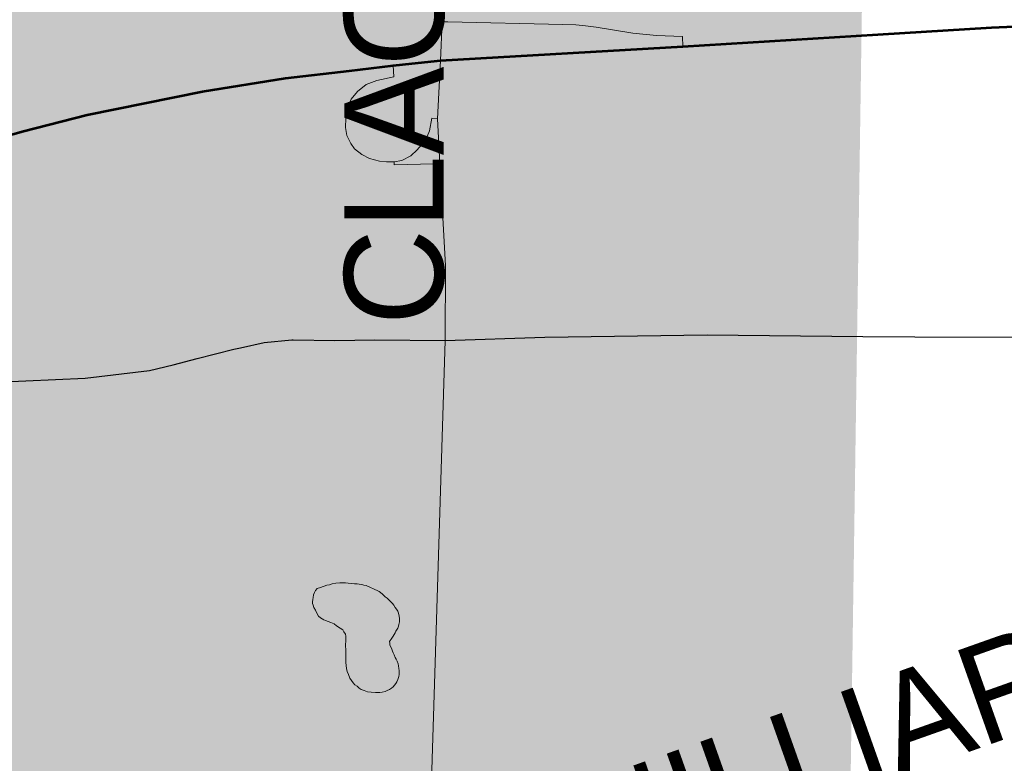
# Model space of a CAD drawing. Header units: feet. Extents: x 92 to 141.3, y -5 to 23.6.
# Tile 47 of 256: x 112.102 to 113.248, y 9.286 to 10.151. Entities that reach past the tile are written whole.
import ezdxf

# ---------------------------------------------------------------- set-up
doc = ezdxf.new("R2010")
doc.units = ezdxf.units.FT
doc.header["$MEASUREMENT"] = 0
doc.linetypes.add('CUY - Design$0$DGN1', pattern=[2231.760665, 0, -2231.760665])
for name, color, linetype, lineweight in [('CUY - Design$0$GM_X_City_Street', 7, 'Continuous', 0), ('CUY - Design$0$GM_X_Corporation', 7, 'CUY - Design$0$DGN1', 13), ('CUY - Design$0$GM_X_Interchange_Ramps', 1, 'Continuous', 13), ('CUY - Design$0$GM_X_Interstate_Route', 1, 'Continuous', 53), ('CUY - Design$0$GM_X_Minor_Lake', 5, 'Continuous', 0), ('CUY - Design$0$GM_X_State_Route', 1, 'Continuous', 30)]:
    doc.layers.add(name, color=color, linetype=linetype, lineweight=lineweight)
doc.layers.add('TX_X_20', color=7, linetype='Continuous')
doc.styles.add('CUY - Design$0$Styledgn030', font='dgn030.shx')

msp = doc.modelspace()

# ---------------------------------------------------------------- hatches: boundary and pattern name
at = {"layer": 'CUY - Design$0$GM_X_Corporation'}
msp.add_hatch(color=256, dxfattribs=at).paths.add_polyline_path([(107.6859, 10.2175), (109.3309, 10.2037), (113.0824, 10.169), (113.0543, 8.2495), (113.0532, 8.1738), (113.0498, 8.0281), (112.5478, 8.0322), (112.5466, 8.0091), (112.0028, 8.0144), (111.9877, 7.4623), (111.4562, 7.4668), (111.452, 7.2861), (111.4503, 7.2089), (111.4484, 7.159), (111.4419, 6.939), (109.7795, 6.9539), (109.767, 6.5809), (109.566, 6.5734), (109.5833, 6.5557), (109.4212, 6.3961), (109.4135, 6.375), (109.2203, 6.372), (109.2213, 5.799), (109.0545, 5.7974), (109.0295, 5.4342), (108.2575, 5.4392), (108.2534, 5.2366), (107.6693, 5.2421), (107.6725, 5.7958), (107.6773, 6.6519)])

# ---------------------------------------------------------------- linework, layer by layer
at = {"layer": 'CUY - Design$0$GM_X_City_Street', "flags": 128}
for points in [[(112.5973, 9.7778), (112.5977, 9.8646), (112.5911, 9.9838), (112.5887, 10.0359), (112.5919, 10.1037), (112.5941, 10.1486), (112.5941, 10.1594)], [(112.5476, 7.9988), (112.5506, 8.1476), (112.5664, 8.6571), (112.5765, 9.1032), (112.5973, 9.7778)]]:
    msp.add_lwpolyline(points, dxfattribs=at)
at = {"layer": 'CUY - Design$0$GM_X_Corporation', "flags": 128}
for points in [[(113.0912, 10.6535), (113.1083, 10.6547), (113.1504, 10.6455), (113.1735, 10.6444), (113.1941, 10.6412), (113.2164, 10.645), (113.2448, 10.6485), (113.2811, 10.6475), (113.3191, 10.6428), (113.3559, 10.6373), (113.3938, 10.6363), (113.4355, 10.6374), (113.5159, 10.6437), (113.5971, 10.6466), (113.6511, 10.6491), (113.6796, 10.6513), (113.6911, 10.6576), (113.7038, 10.6721), (113.7178, 10.6709), (113.7266, 10.659), (113.7435, 10.6587), (113.7665, 10.6663), (113.7929, 10.6735), (113.8204, 10.6889), (113.876, 10.7008), (113.9214, 10.7131), (113.9584, 10.7282), (113.9934, 10.7375), (114.0379, 10.7443), (114.0704, 10.7561), (114.0939, 10.7727), (114.119, 10.775), (114.1486, 10.7846), (114.1968, 10.8052), (114.2478, 10.8282), (114.3087, 10.8537), (114.3594, 10.8705), (114.3939, 10.8827), (114.4269, 10.8941), (114.4556, 10.9132), (114.4877, 10.9345), (114.5271, 10.9661), (114.5588, 10.9824), (114.586, 10.9904), (114.6094, 11.0013), (114.632, 11.0191), (114.6953, 11.0509), (114.732, 11.0652), (114.7641, 11.0786), (114.795, 11.0858), (114.8226, 11.0946), (114.8587, 11.1159), (114.8801, 11.1387), (114.8956, 11.1545), (114.9252, 11.172), (114.9516, 11.1825), (114.9742, 11.1966), (115.0043, 11.2006), (115.0319, 11.2102), (115.0515, 11.2351), (115.0717, 11.2365), (115.1115, 11.2214), (115.2328, 11.1074), (115.3032, 11.0445), (115.3407, 11.004), (115.3849, 10.9513), (115.4167, 10.9082), (115.4427, 10.8621), (115.4633, 10.8197), (115.4716, 10.7951), (115.4787, 10.7663), (115.4819, 10.7309), (115.4841, 10.7034), (115.4819, 10.6872), (115.4783, 10.6599), (115.4735, 10.6297), (115.467, 10.6032), (115.4568, 10.5799), (115.4416, 10.5544), (115.4203, 10.5301), (115.3897, 10.4928), (115.3651, 10.4457), (115.3461, 10.4024), (115.3389, 10.373), (115.3387, 10.3404), (115.3405, 10.312), (115.3481, 10.2804), (115.3575, 10.2624), (115.3777, 10.2385), (115.3941, 10.2244), (115.4149, 10.2137), (115.4277, 10.2102), (115.4462, 10.2098), (115.4961, 10.2099), (115.5199, 10.2112), (115.5347, 10.2136), (115.549, 10.2205), (115.5692, 10.2395), (115.593, 10.2692), (115.9657, 10.2676), (115.9542, 10.2464), (115.9418, 10.2263), (115.9319, 10.2051), (115.9273, 10.1873), (115.9244, 10.1674), (115.9245, 10.1406), (115.926, 10.1072), (115.9223, 10.0841), (115.9158, 10.0596), (115.9022, 10.0181), (115.89, 9.9853), (115.8815, 9.9566), (115.8767, 9.9289), (115.8759, 9.907), (115.878, 9.8844), (115.8811, 9.8498), (115.8876, 9.8128), (115.891, 9.7634), (115.7769, 9.7644), (115.755, 9.7273), (115.7437, 9.7138), (115.7367, 9.7137), (115.6801, 9.7666), (115.4239, 9.768), (115.4005, 9.7412), (115.3655, 9.7425), (115.3642, 9.7248), (115.283, 9.7277), (115.2809, 9.7095), (115.213, 9.6838), (115.1703, 9.6371), (115.1513, 9.6153), (115.1309, 9.5238), (115.1516, 9.5184), (115.1452, 9.4869), (115.1458, 9.4758), (115.1511, 9.4553), (115.1653, 9.4267), (115.1821, 9.4064), (115.2006, 9.3915), (115.2724, 9.341), (115.1528, 9.2619), (115.0676, 9.3019), (115.051, 9.2656), (115.0622, 9.2622), (115.0706, 9.2128), (115.1462, 9.2024), (115.2936, 9.2045), (115.2977, 9.2908), (115.4009, 9.2356), (115.3999, 9.2025), (115.4593, 9.2036), (115.4598, 9.0635), (115.464, 9.0603), (115.4857, 9.0426), (115.4997, 9.0239), (115.5106, 8.9899), (115.5166, 8.9583), (115.4734, 8.957), (115.474, 8.9252), (115.4588, 8.9262), (115.4588, 8.7525), (114.95, 8.762), (114.9578, 8.5696), (114.965, 8.4778), (114.5015, 8.4858), (114.5058, 9.1593), (114.3691, 9.1018), (114.2726, 9.0602), (114.18, 9.0166), (114.0733, 8.9721), (113.9472, 8.9259), (113.9446, 8.2493), (113.9443, 8.1649), (113.0532, 8.1738), (113.0543, 8.2495), (113.0824, 10.169), (113.0912, 10.6535)], [(107.6859, 10.2175), (109.3309, 10.2037), (113.0824, 10.169), (113.0543, 8.2495), (113.0532, 8.1738), (113.0498, 8.0281), (112.5478, 8.0322), (112.5466, 8.0091), (112.0028, 8.0144), (111.9877, 7.4623), (111.4562, 7.4668), (111.452, 7.2861), (111.4503, 7.2089), (111.4484, 7.159), (111.4419, 6.939), (109.7795, 6.9539), (109.767, 6.5809), (109.566, 6.5734), (109.5833, 6.5557), (109.4212, 6.3961), (109.4135, 6.375), (109.2203, 6.372), (109.2213, 5.799), (109.0545, 5.7974), (109.0295, 5.4342), (108.2575, 5.4392), (108.2534, 5.2366), (107.6693, 5.2421), (107.6725, 5.7958), (107.6773, 6.6519), (107.6859, 10.2175)]]:
    msp.add_lwpolyline(points, dxfattribs=at)
at = {"layer": 'CUY - Design$0$GM_X_Interchange_Ramps', "flags": 128}
for points in [[(112.874, 10.1199), (112.8735, 10.1317), (112.8434, 10.1329), (112.8157, 10.1354), (112.7733, 10.1424), (112.7606, 10.1441), (112.7493, 10.1451), (112.7343, 10.1457), (112.6006, 10.1487), (112.5941, 10.1486)], [(112.5887, 10.0359), (112.5821, 10.0364), (112.5792, 10.0218), (112.5765, 10.0151), (112.5727, 10.0088), (112.5649, 9.9997), (112.5574, 9.9928), (112.547, 9.9873), (112.5382, 9.9857), (112.5291, 9.9857), (112.521, 9.9867), (112.5096, 9.9896), (112.5005, 9.9941), (112.4921, 10.001), (112.4875, 10.0072), (112.483, 10.0163), (112.4813, 10.0257), (112.4817, 10.0364), (112.484, 10.0481), (112.4879, 10.0585), (112.4953, 10.0676), (112.5057, 10.0758), (112.5178, 10.0803), (112.5379, 10.0847), (112.5368, 10.0979)], [(112.5911, 9.9838), (112.5844, 9.9834), (112.5383, 9.9824), (112.5382, 9.9857)]]:
    msp.add_lwpolyline(points, dxfattribs=at)
at = {"layer": 'CUY - Design$0$GM_X_Interstate_Route', "flags": 128}
for points in [[(113.101, 10.1339), (113.233, 10.142), (113.296, 10.1448), (113.3319, 10.1452), (113.3828, 10.142), (113.4466, 10.1316), (113.5103, 10.1137), (113.5666, 10.0913), (113.6143, 10.0665), (113.7724, 9.9777), (113.8251, 9.9493), (113.8346, 9.9442)], [(112.5588, 10.1002), (112.5919, 10.1037), (112.874, 10.1199), (113.101, 10.1339)], [(111.7864, 9.9306), (111.8486, 9.9488), (111.8582, 9.9515), (112.1068, 10.0213), (112.181, 10.0404), (112.3151, 10.0674), (112.4117, 10.0831), (112.4857, 10.0918), (112.5368, 10.0979), (112.5588, 10.1002)]]:
    msp.add_lwpolyline(points, dxfattribs=at)
at = {"layer": 'CUY - Design$0$GM_X_Minor_Lake', "flags": 128}
for points in [[(112.4795, 9.4389), (112.4782, 9.4409), (112.4753, 9.443), (112.4712, 9.4458), (112.4683, 9.4479), (112.4646, 9.4495), (112.4613, 9.4508), (112.4584, 9.452), (112.4563, 9.4528), (112.4522, 9.4549), (112.4501, 9.4569), (112.4485, 9.4598), (112.4464, 9.4639), (112.4447, 9.4672), (112.4439, 9.4697), (112.443, 9.4718), (112.443, 9.4738), (112.4434, 9.4763), (112.4438, 9.4788), (112.4443, 9.4817), (112.4455, 9.4846), (112.4467, 9.487), (112.4484, 9.4891), (112.4525, 9.4904)], [(112.4525, 9.4904), (112.4599, 9.4929), (112.4525, 9.4904), (112.4599, 9.4929), (112.4628, 9.4933), (112.4661, 9.4945), (112.4702, 9.4954), (112.4748, 9.4958), (112.4781, 9.4958), (112.4814, 9.4958), (112.4847, 9.4954), (112.4888, 9.495), (112.4921, 9.4946), (112.495, 9.4946), (112.4975, 9.4942), (112.5004, 9.4938), (112.5028, 9.493), (112.5057, 9.4926), (112.5192, 9.4866)], [(112.5192, 9.4866), (112.5206, 9.4856), (112.5243, 9.4828), (112.5276, 9.4795), (112.5301, 9.4778), (112.5318, 9.4758), (112.5339, 9.4741), (112.5363, 9.4716), (112.5376, 9.4696), (112.5392, 9.4671), (112.5409, 9.4651), (112.5422, 9.4626), (112.543, 9.4605), (112.5438, 9.4568), (112.5442, 9.4543), (112.5442, 9.4523), (112.5443, 9.4502), (112.5434, 9.4473), (112.543, 9.4452), (112.5422, 9.4428), (112.5402, 9.4395), (112.5393, 9.4374), (112.5369, 9.4337), (112.5352, 9.4312), (112.5328, 9.4275), (112.5332, 9.4254), (112.5332, 9.4233), (112.5345, 9.4205), (112.5353, 9.4184), (112.5361, 9.4163), (112.5369, 9.4143), (112.5382, 9.4118), (112.5394, 9.4089), (112.5403, 9.4068), (112.5415, 9.4044), (112.5428, 9.4015), (112.5432, 9.399), (112.5436, 9.3961), (112.544, 9.3937), (112.544, 9.3916), (112.5441, 9.3891), (112.5437, 9.3866), (112.5424, 9.3833), (112.5412, 9.3804), (112.54, 9.3784), (112.5371, 9.3746), (112.535, 9.373), (112.5326, 9.3717), (112.5301, 9.3705), (112.5276, 9.3692), (112.5243, 9.3684), (112.5214, 9.368), (112.5165, 9.368), (112.5115, 9.3684), (112.507, 9.3688), (112.5033, 9.3704), (112.4999, 9.3716), (112.4975, 9.3733), (112.495, 9.3753), (112.4925, 9.377), (112.4904, 9.3794), (112.4884, 9.3819), (112.4867, 9.3848), (112.485, 9.3889), (112.4834, 9.3926), (112.4825, 9.3959), (112.4821, 9.3996), (112.4817, 9.403), (112.4817, 9.4054), (112.4817, 9.4083), (112.482, 9.4166), (112.482, 9.4186), (112.4816, 9.4215), (112.4816, 9.4248), (112.482, 9.4269), (112.482, 9.429), (112.482, 9.431), (112.482, 9.4335), (112.4816, 9.436), (112.4795, 9.4389)]]:
    msp.add_lwpolyline(points, dxfattribs=at)
at = {"layer": 'CUY - Design$0$GM_X_State_Route', "flags": 128}
for points in [[(113.0834, 9.7825), (113.1439, 9.7819), (113.2816, 9.7818), (113.3327, 9.7811), (113.3645, 9.7808), (113.3876, 9.7822), (113.4094, 9.7839), (113.4337, 9.7881), (113.4584, 9.7931), (113.4877, 9.7974), (113.5104, 9.7999), (113.5314, 9.8021), (113.5491, 9.8025), (113.5722, 9.803), (113.6146, 9.8024), (113.6472, 9.8021), (113.6888, 9.8026), (113.7226, 9.8048), (113.7655, 9.8066), (113.8071, 9.8105), (113.8496, 9.8164), (113.9119, 9.8283)], [(112.5973, 9.7778), (112.5973, 9.7778), (112.7134, 9.7818), (112.9022, 9.7844), (113.0834, 9.7825)], [(112.3592, 9.7694), (112.3867, 9.7755), (112.4191, 9.7787), (112.4207, 9.7787)], [(112.4207, 9.7787), (112.469, 9.7778), (112.5156, 9.7786), (112.5973, 9.7778)], [(111.5353, 9.6732), (111.7168, 9.6984), (112.0401, 9.7279), (112.1787, 9.734), (112.2535, 9.7429), (112.281, 9.7493), (112.309, 9.757), (112.3515, 9.7677), (112.3592, 9.7694)]]:
    msp.add_lwpolyline(points, dxfattribs=at)

# ---------------------------------------------------------------- texts
at = {"layer": 'TX_X_20', "style": 'CUY - Design$0$Styledgn030'}
for s, rotation, p in [('CLAGUE', 90, (112.5957, 9.7956)), ('HILLIARD', 19.536, (112.7753, 9.1458))]:
    msp.add_text(s, height=0.1157, rotation=rotation, dxfattribs=at).set_placement(p)

doc.saveas('drawing.dxf')
